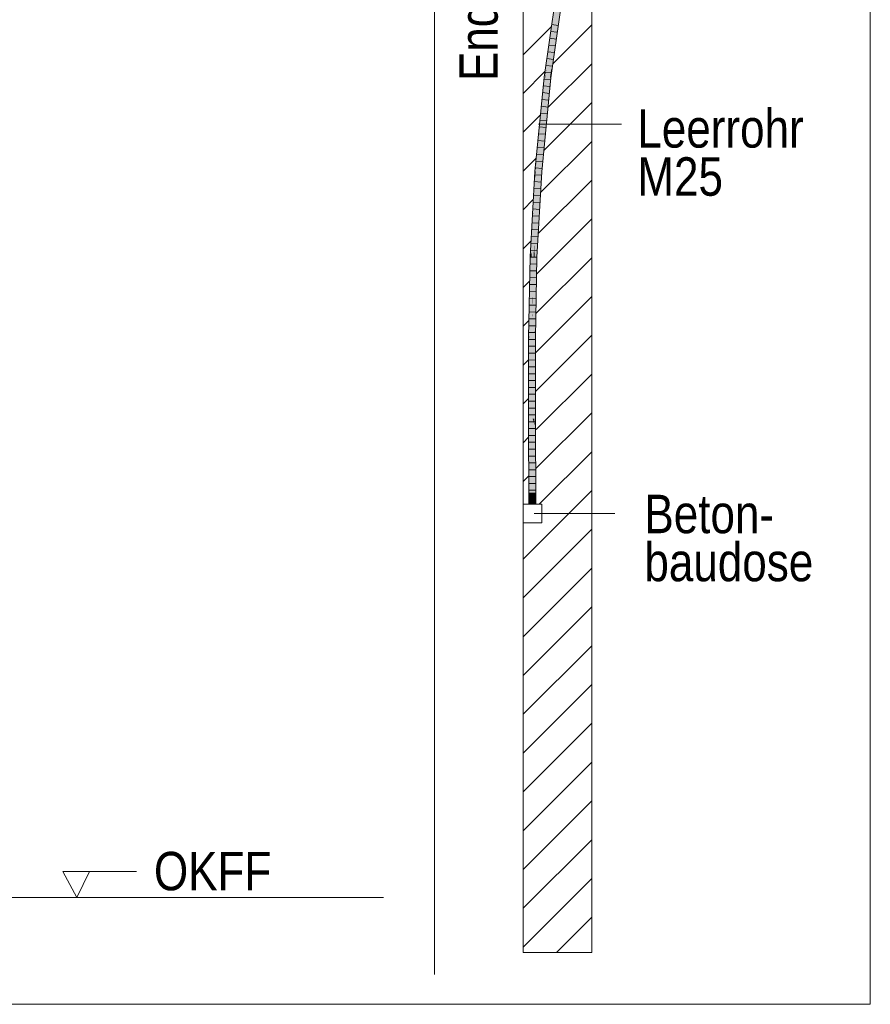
# Model space of a CAD drawing. Extents: x -620 to 300, y 62 to 1162.
# Tile 113 of 256: x 157 to 188, y 722 to 758. Entities that reach past the tile are written whole.
import ezdxf
from ezdxf.lldxf.tags import DXFTag

# ---------------------------------------------------------------- set-up
doc = ezdxf.new("R2010")
doc.units = 0
doc.layers.get('0').update_dxf_attribs({"lineweight": 13})
for name, color, linetype, lineweight, true_color in [('E_Betonbaudose', 1, 'Continuous', 13, 0xff0000), ('E_Detail_Beschriftung', 7, 'Continuous', 13, 0x009900), ('E_Detail_Wandschraffur', 7, 'Continuous', 5, 0xc0c0c0), ('E_Leerrohr 25-A06G955E8I', 7, 'Continuous', 9, 0xff8000), ('E_Leerrohr 25-Shading', 7, 'Continuous', 9, 0xff8000)]:
    doc.layers.add(name, color=color, linetype=linetype, lineweight=lineweight, true_color=true_color)
doc.layers.add('E_Detail_Linie_Text_Bem', color=7, linetype='Continuous', lineweight=13)
doc.styles.get("Standard").update_dxf_attribs({"font": 'ARIALN.TTF'})
tags = doc.linetypes.add('fein_strichliert', pattern=[4, 1, -2, 1]).pattern_tags.tags
tags[8:9] = [DXFTag(74, 4), DXFTag(75, 0), DXFTag(340, '0'), DXFTag(46, 0.0), DXFTag(50, 0.0), DXFTag(44, 0.0), DXFTag(45, 0.0)]
tags[6:7] = [DXFTag(74, 4), DXFTag(75, 0), DXFTag(340, '0'), DXFTag(46, 0.0), DXFTag(50, 0.0), DXFTag(44, 0.0), DXFTag(45, 0.0)]
tags[4:5] = [DXFTag(74, 4), DXFTag(75, 0), DXFTag(340, '0'), DXFTag(46, 0.0), DXFTag(50, 0.0), DXFTag(44, 0.0), DXFTag(45, 0.0)]
tags = doc.linetypes.add('fein_strichliert-A06G955H8I', pattern=[4, 1, -2, 1]).pattern_tags.tags
tags[8:9] = [DXFTag(74, 4), DXFTag(75, 0), DXFTag(340, '0'), DXFTag(46, 0.0), DXFTag(50, 0.0), DXFTag(44, 0.0), DXFTag(45, 0.0)]
tags[6:7] = [DXFTag(74, 4), DXFTag(75, 0), DXFTag(340, '0'), DXFTag(46, 0.0), DXFTag(50, 0.0), DXFTag(44, 0.0), DXFTag(45, 0.0)]
tags[4:5] = [DXFTag(74, 4), DXFTag(75, 0), DXFTag(340, '0'), DXFTag(46, 0.0), DXFTag(50, 0.0), DXFTag(44, 0.0), DXFTag(45, 0.0)]
tags = doc.linetypes.add('STRICHPUNKT2-A06G955F8I', pattern=[12.7, 6.35, -3.175, 0, -3.175]).pattern_tags.tags
tags[10:11] = [DXFTag(74, 4), DXFTag(75, 0), DXFTag(340, '0'), DXFTag(46, 0.0), DXFTag(50, 0.0), DXFTag(44, 0.0), DXFTag(45, 0.0)]
tags[8:9] = [DXFTag(74, 4), DXFTag(75, 0), DXFTag(340, '0'), DXFTag(46, 0.0), DXFTag(50, 0.0), DXFTag(44, 0.0), DXFTag(45, 0.0)]
tags[6:7] = [DXFTag(74, 4), DXFTag(75, 0), DXFTag(340, '0'), DXFTag(46, 0.0), DXFTag(50, 0.0), DXFTag(44, 0.0), DXFTag(45, 0.0)]
tags[4:5] = [DXFTag(74, 4), DXFTag(75, 0), DXFTag(340, '0'), DXFTag(46, 0.0), DXFTag(50, 0.0), DXFTag(44, 0.0), DXFTag(45, 0.0)]

# ---------------------------------------------------------------- blocks, each defined once
blk = doc.blocks.new('Shading-A06G94UZ8I', base_point=(176.137, 828.711))
at = {"layer": 'E_Leerrohr 25-Shading', "color": 31, "true_color": 0xfabd7f}
for points in [[(177.143, 759.692), (176.804, 757.307), (177.231, 759.679), (176.789, 756.573)], [(177.297, 759.669), (177.231, 759.679), (176.805, 756.052), (176.789, 756.573)], [(177.297, 759.669), (176.805, 756.052), (177.302, 759.551)], [(176.789, 756.573), (176.804, 757.307), (176.599, 755.763), (176.632, 756.091)], [(176.789, 756.573), (176.599, 755.763), (176.673, 755.754)], [(176.789, 756.573), (176.673, 755.754), (176.805, 756.052), (176.761, 755.743)], [(176.632, 756.091), (176.585, 755.765), (176.599, 755.763)], [(176.585, 755.765), (176.328, 753.159), (176.334, 752.32), (176.279, 752.324)], [(176.599, 755.763), (176.585, 755.765), (176.334, 752.32)], [(176.673, 755.754), (176.599, 755.763), (176.334, 752.32)], [(176.334, 752.32), (176.423, 752.313), (176.673, 755.754), (176.761, 755.743)], [(176.328, 753.159), (176.246, 752.327), (176.279, 752.324)], [(176.187, 749.647), (176.334, 752.32), (176.193, 750.012), (176.279, 752.324)], [(176.334, 752.32), (176.187, 749.647), (176.251, 749.209), (176.204, 749.211)], [(176.279, 752.324), (176.246, 752.327), (176.193, 750.012), (176.205, 750.8)], [(176.205, 750.8), (176.246, 752.327), (176.223, 751.909)], [(176.334, 752.32), (176.251, 749.209), (176.423, 752.313)], [(176.223, 751.909), (176.188, 750.864), (176.163, 749.212), (176.162, 749.212)], [(176.223, 751.909), (176.163, 749.212), (176.205, 750.8)], [(176.188, 750.864), (176.223, 751.909), (176.198, 751.453)], [(176.198, 751.453), (176.134, 749.213), (176.188, 750.864)], [(176.134, 749.213), (176.198, 751.453), (176.136, 749.384), (176.187, 751.248)], [(176.187, 751.248), (176.166, 750.868), (176.136, 749.384), (176.151, 750.307)], [(176.188, 750.864), (176.134, 749.213), (176.162, 749.212)], [(176.166, 750.868), (176.158, 750.734), (176.151, 750.307)], [(176.151, 750.307), (176.158, 750.734), (176.093, 749.215), (176.085, 749.41)], [(176.193, 750.012), (176.205, 750.8), (176.163, 749.212)], [(176.151, 750.307), (176.093, 749.215), (176.123, 749.214)], [(176.123, 749.214), (176.132, 749.213), (176.151, 750.307), (176.136, 749.383)], [(176.187, 749.647), (176.193, 750.012), (176.163, 749.212)], [(176.085, 749.41), (176.074, 749.215), (176.093, 749.215)], [(176.132, 749.213), (176.134, 749.213), (176.136, 749.383)], [(176.187, 749.647), (176.163, 749.212), (176.204, 749.211)], [(176.023, 746.268), (176.074, 749.215), (176.02, 746.45)], [(176.023, 746.268), (176.106, 746.99), (176.074, 749.215), (176.111, 747.597)], [(176.093, 749.215), (176.074, 749.215), (176.112, 747.79), (176.111, 747.597)], [(176.123, 749.214), (176.093, 749.215), (176.112, 747.79)], [(176.132, 749.213), (176.123, 749.214), (176.116, 747.513), (176.112, 747.79)], [(176.122, 747.123), (176.134, 749.213), (176.116, 747.513), (176.132, 749.213)], [(176.122, 747.123), (176.163, 749.212), (176.134, 749.213)], [(176.193, 746.266), (176.163, 749.212), (176.133, 746.267), (176.122, 747.123)], [(176.223, 747.797), (176.204, 749.211), (176.169, 748.642), (176.163, 749.212)], [(176.251, 749.209), (176.204, 749.211), (176.223, 747.797)], [(176.169, 748.642), (176.193, 746.266), (176.198, 746.512)], [(176.223, 747.797), (176.169, 748.642), (176.198, 746.512)], [(176.111, 747.597), (176.106, 746.99), (176.115, 747.405), (176.112, 747.039)], [(176.112, 747.79), (176.111, 747.597), (176.116, 747.513), (176.115, 747.405)], [(176.112, 747.039), (176.122, 747.123), (176.115, 747.405)], [(176.115, 747.405), (176.122, 747.123), (176.116, 747.513)], [(176.106, 746.99), (176.023, 746.268), (176.101, 746.267)], [(176.101, 746.267), (176.105, 746.267), (176.106, 746.99), (176.112, 747.039)], [(176.122, 747.123), (176.105, 746.267), (176.117, 746.267)], [(176.105, 746.267), (176.122, 747.123), (176.112, 747.039)], [(176.122, 747.123), (176.117, 746.267), (176.133, 746.267)], [(176.02, 746.45), (176.016, 746.268), (176.023, 746.268)], [(176.016, 746.268), (176.02, 743.53), (176.023, 746.268)], [(176.023, 746.268), (176.02, 743.53), (176.101, 746.267), (176.101, 746.142)], [(176.101, 746.142), (176.02, 743.53), (176.109, 743.32), (176.02, 743.32)], [(176.105, 746.267), (176.101, 746.142), (176.109, 743.32)], [(176.101, 746.142), (176.105, 746.267), (176.101, 746.267)], [(176.105, 746.267), (176.109, 743.32), (176.117, 746.267), (176.118, 743.32)], [(176.117, 746.267), (176.118, 743.32), (176.133, 746.267), (176.131, 743.32)], [(176.131, 743.32), (176.197, 743.32), (176.133, 746.267), (176.193, 746.266)], [(176.033, 740.207), (176.122, 740.207), (176.02, 743.32), (176.109, 743.32)], [(176.109, 743.32), (176.122, 740.207), (176.118, 743.32)], [(176.118, 743.32), (176.122, 740.207), (176.131, 743.32)], [(176.131, 743.32), (176.122, 740.207), (176.198, 743.085), (176.19, 740.207)], [(176.131, 743.32), (176.198, 743.085), (176.197, 743.32)], [(176.19, 740.207), (176.21, 740.207), (176.198, 743.085)]]:
    blk.add_solid(points, dxfattribs=at)
at = {"layer": 'E_Leerrohr 25-Shading', "color": 43, "true_color": 0xd7ab7f}
for points in [[(177.107, 759.697), (176.841, 757.824), (177.143, 759.692), (176.804, 757.307)], [(177.302, 759.551), (176.805, 756.052), (177.338, 759.549), (176.841, 756.05)], [(176.841, 757.824), (176.708, 756.87), (176.727, 756.829), (176.669, 756.47)], [(176.708, 756.87), (176.841, 757.824), (176.715, 756.939)], [(176.841, 757.824), (176.727, 756.829), (176.823, 757.572)], [(176.632, 756.091), (176.804, 757.307), (176.727, 756.829)], [(176.727, 756.829), (176.804, 757.307), (176.823, 757.572)], [(176.6, 756.129), (176.555, 755.768), (176.715, 756.939), (176.708, 756.87)], [(176.708, 756.87), (176.555, 755.768), (176.669, 756.47)], [(176.631, 756.09), (176.632, 756.091), (176.669, 756.47), (176.727, 756.829)], [(176.555, 755.768), (176.585, 755.765), (176.669, 756.47), (176.631, 756.09)], [(176.6, 756.129), (176.549, 755.769), (176.555, 755.768)], [(176.791, 755.74), (176.841, 756.05), (176.761, 755.743), (176.807, 756.052)], [(176.807, 756.052), (176.805, 756.052), (176.761, 755.743)], [(176.841, 756.05), (176.841, 756.05), (176.797, 755.739), (176.791, 755.74)], [(176.328, 753.159), (176.555, 755.768), (176.347, 753.467), (176.549, 755.769)], [(176.585, 755.765), (176.555, 755.768), (176.328, 753.159)], [(176.347, 753.467), (176.549, 755.769), (176.383, 754.088)], [(176.648, 754.411), (176.761, 755.743), (176.423, 752.313)], [(176.797, 755.739), (176.791, 755.74), (176.542, 753.147), (176.648, 754.411)], [(176.791, 755.74), (176.761, 755.743), (176.648, 754.411)], [(176.542, 753.147), (176.648, 754.411), (176.445, 752.311), (176.423, 752.313)], [(176.24, 752.327), (176.246, 752.327), (176.383, 754.088), (176.347, 753.467)], [(176.24, 752.327), (176.383, 754.088), (176.312, 753.362)], [(176.232, 752.328), (176.312, 753.362), (176.286, 753.107)], [(176.232, 752.328), (176.234, 752.328), (176.312, 753.362), (176.27, 752.757)], [(176.328, 753.159), (176.347, 753.467), (176.246, 752.327)], [(176.286, 753.107), (176.247, 752.703), (176.232, 752.328), (176.221, 752.329)], [(176.445, 752.311), (176.459, 752.31), (176.542, 753.147)], [(176.247, 752.703), (176.21, 752.329), (176.221, 752.329)], [(176.234, 752.328), (176.24, 752.327), (176.27, 752.757)], [(176.193, 751.933), (176.17, 751.029), (176.216, 752.329), (176.205, 751.937)], [(176.225, 752.134), (176.232, 752.328), (176.191, 751.417), (176.192, 751.447)], [(176.192, 751.447), (176.232, 752.328), (176.205, 751.937), (176.221, 752.329)], [(176.193, 751.933), (176.216, 752.329), (176.21, 752.329)], [(176.193, 751.933), (176.21, 752.329), (176.197, 752.1)], [(176.225, 752.134), (176.198, 751.453), (176.24, 752.327), (176.223, 751.909)], [(176.205, 751.937), (176.221, 752.329), (176.216, 752.329)], [(176.223, 751.909), (176.246, 752.327), (176.24, 752.327)], [(176.232, 752.328), (176.225, 752.134), (176.234, 752.328)], [(176.225, 752.134), (176.24, 752.327), (176.234, 752.328)], [(176.377, 751.226), (176.423, 752.313), (176.251, 749.209)], [(176.459, 752.31), (176.445, 752.311), (176.312, 749.644), (176.377, 751.226)], [(176.445, 752.311), (176.423, 752.313), (176.377, 751.226)], [(176.085, 749.41), (176.193, 751.933), (176.038, 749.217), (176.197, 752.1)], [(176.158, 750.734), (176.17, 751.029), (176.085, 749.41), (176.193, 751.933)], [(176.17, 751.029), (176.166, 750.868), (176.205, 751.937), (176.192, 751.447)], [(176.206, 751.668), (176.225, 752.134), (176.187, 751.248), (176.191, 751.417)], [(176.187, 751.248), (176.198, 751.453), (176.206, 751.668)], [(176.192, 751.447), (176.166, 750.868), (176.191, 751.417)], [(176.191, 751.417), (176.166, 750.868), (176.187, 751.248)], [(176.312, 749.644), (176.377, 751.226), (176.27, 749.208), (176.251, 749.209)], [(176.166, 750.868), (176.17, 751.029), (176.158, 750.734)], [(176.085, 749.41), (176.038, 749.217), (176.067, 749.216)], [(176.067, 749.216), (176.074, 749.215), (176.085, 749.41)], [(176.27, 749.208), (176.287, 749.207), (176.312, 749.644)], [(176.074, 749.215), (175.997, 747.124), (176.014, 746.268), (175.98, 746.268)], [(176.038, 749.217), (175.997, 747.124), (176.067, 749.216)], [(175.997, 747.124), (176.074, 749.215), (176.067, 749.216)], [(176.074, 749.215), (176.014, 746.268), (176.02, 746.45)], [(176.25, 748.586), (176.251, 749.209), (176.223, 747.797)], [(176.247, 747.123), (176.286, 749.153), (176.248, 748.019)], [(176.248, 748.019), (176.286, 749.153), (176.249, 748.487), (176.253, 748.641)], [(176.27, 749.208), (176.251, 749.209), (176.25, 748.586)], [(176.253, 748.641), (176.286, 749.153), (176.27, 749.208), (176.287, 749.207)], [(176.253, 748.641), (176.27, 749.208), (176.258, 748.835)], [(176.25, 748.586), (176.253, 748.641), (176.258, 748.835)], [(176.198, 746.512), (176.209, 746.842), (176.25, 748.586), (176.249, 748.487)], [(176.198, 746.512), (176.25, 748.586), (176.223, 747.797)], [(176.209, 746.842), (176.248, 748.019), (176.249, 748.487)], [(176.253, 748.641), (176.25, 748.586), (176.249, 748.487)], [(176.196, 746.312), (176.247, 747.123), (176.209, 746.842), (176.248, 748.019)], [(176.218, 746.266), (176.247, 747.123), (176.195, 746.266), (176.196, 746.312)], [(176.218, 746.266), (176.23, 746.266), (176.247, 747.123)], [(176.209, 746.842), (176.202, 746.624), (176.196, 746.312), (176.193, 746.266)], [(176.202, 746.624), (176.198, 746.512), (176.193, 746.266)], [(175.98, 746.268), (175.984, 743.319), (176.02, 743.53), (176.02, 743.32)], [(175.98, 746.268), (176.02, 743.53), (176.014, 746.268)], [(176.014, 746.268), (176.016, 746.268), (176.02, 746.45)], [(176.02, 743.53), (176.016, 746.268), (176.014, 746.268)], [(176.196, 746.312), (176.193, 746.266), (176.195, 746.266)], [(176.195, 746.266), (176.193, 746.266), (176.197, 743.32)], [(176.218, 746.266), (176.195, 746.266), (176.225, 743.32), (176.197, 743.32)], [(176.225, 743.32), (176.234, 743.32), (176.218, 746.266), (176.23, 746.266)], [(175.997, 740.207), (176.033, 740.207), (175.984, 743.319), (176.02, 743.32)], [(176.225, 743.32), (176.197, 743.32), (176.218, 740.207), (176.198, 743.085)], [(176.225, 743.32), (176.218, 740.207), (176.247, 740.207)], [(176.247, 740.207), (176.234, 743.32), (176.225, 743.32)], [(176.198, 743.085), (176.21, 740.207), (176.218, 740.207)]]:
    blk.add_solid(points, dxfattribs=at)
at = {"layer": 'E_Leerrohr 25-Shading', "color": 31, "true_color": 0xecb67f}
for points in [[(176.122, 740.601), (175.997, 740.601), (176.122, 740.207), (175.997, 740.207)], [(176.247, 740.601), (176.122, 740.601), (176.247, 740.207), (176.122, 740.207)], [(176.122, 740.207), (175.932, 740.207), (176.122, 740.201), (175.932, 740.201)], [(176.154, 740.207), (176.122, 740.207), (176.154, 740.201), (176.122, 740.201)], [(176.312, 740.201), (176.312, 740.207), (176.154, 740.201), (176.154, 740.207)]]:
    blk.add_solid(points, dxfattribs=at)
blk = doc.blocks.new('Referenz-A06G955K8I')
at = {"layer": 'E_Betonbaudose', "linetype": 'Continuous', "ltscale": 0.13}
for p, q in [((175.782, 739.521), (175.782, 740.201)), ((175.782, 740.201), (176.462, 740.201)), ((176.462, 740.201), (176.462, 739.521)), ((176.462, 739.521), (175.782, 739.521))]:
    blk.add_line(p, q, dxfattribs=at)
at = {"layer": 'E_Detail_Linie_Text_Bem', "linetype": 'fein_strichliert-A06G955H8I', "ltscale": 0.65}
for p, q in [((188.434, 721.971), (188.434, 783.288)), ((172.553, 723.053), (172.553, 775.932)), ((125.665, 721.971), (185.408, 721.971)), ((185.408, 721.971), (188.434, 721.971))]:
    blk.add_line(p, q, dxfattribs=at)
at = {"layer": 'E_Detail_Linie_Text_Bem', "linetype": 'Continuous', "ltscale": 0.13}
for p, q in [((175.782, 752.061), (175.782, 763.861)), ((178.282, 763.861), (178.282, 723.861)), ((175.782, 751.861), (175.782, 752.061)), ((175.782, 723.861), (175.782, 751.861)), ((133.681, 725.861), (170.694, 725.861)), ((178.282, 723.861), (175.782, 723.861))]:
    blk.add_line(p, q, dxfattribs=at)
at = {"layer": 'E_Detail_Linie_Text_Bem', "color": 0, "linetype": 'Continuous', "ltscale": 0.13}
for p, q in [((176.346, 754.058), (179.367, 754.058)), ((176.188, 739.861), (179.125, 739.861)), ((159.522, 725.861), (159.012, 726.811)), ((159.012, 726.811), (161.697, 726.811)), ((159.98, 726.814), (159.522, 725.861))]:
    blk.add_line(p, q, dxfattribs=at)
at = {"layer": 'E_Detail_Wandschraffur', "linetype": 'ByBlock', "ltscale": 0.13}
for p, q in [((176.882, 756.27), (178.282, 757.67)), ((175.782, 755.17), (176.578, 755.967)), ((176.544, 753.103), (178.282, 754.841)), ((175.782, 752.341), (176.254, 752.814)), ((176.344, 750.075), (178.282, 752.013)), ((175.782, 749.513), (176.059, 749.791)), ((176.26, 747.163), (178.282, 749.185)), ((175.782, 746.685), (175.979, 746.882)), ((176.247, 744.322), (178.282, 746.356)), ((175.782, 743.856), (175.97, 744.045)), ((176.263, 741.509), (178.282, 743.528)), ((175.782, 741.028), (175.99, 741.236)), ((175.782, 738.199), (178.282, 740.699)), ((175.782, 735.371), (178.282, 737.871)), ((175.782, 732.542), (178.282, 735.042)), ((175.782, 729.714), (178.282, 732.214)), ((175.782, 726.886), (178.282, 729.386)), ((175.782, 724.057), (178.282, 726.557))]:
    blk.add_line(p, q, dxfattribs=at)
at = {"layer": 'E_Detail_Wandschraffur', "linetype": 'fein_strichliert', "ltscale": 0.13}
for p, q in [((175.782, 756.584), (176.801, 757.603)), ((176.696, 754.67), (178.282, 756.256)), ((175.782, 753.756), (176.407, 754.381)), ((176.423, 751.569), (178.282, 753.427)), ((175.782, 750.927), (176.143, 751.289)), ((176.285, 748.603), (178.282, 750.599)), ((175.782, 748.099), (176.011, 748.328)), ((176.241, 745.729), (178.282, 747.77)), ((175.782, 745.27), (175.961, 745.449)), ((176.262, 742.922), (178.282, 744.942)), ((175.782, 742.442), (175.98, 742.64)), ((176.369, 740.201), (178.282, 742.114)), ((175.782, 736.785), (178.282, 739.285)), ((175.782, 733.957), (178.282, 736.457)), ((175.782, 731.128), (178.282, 733.628)), ((175.782, 728.3), (178.282, 730.8)), ((175.782, 725.471), (178.282, 727.971)), ((177, 723.861), (178.282, 725.143))]:
    blk.add_line(p, q, dxfattribs=at)
at = {"layer": 'E_Leerrohr 25-A06G955E8I', "linetype": 'Continuous', "ltscale": 0.13}
for p, q in [((176.549, 755.769), (177.107, 759.697)), ((176.797, 755.739), (177.354, 759.661)), ((177.061, 757.65), (176.828, 757.681)), ((177.026, 757.403), (176.793, 757.434)), ((176.956, 756.908), (176.722, 756.938)), ((176.991, 757.156), (176.758, 757.186)), ((176.92, 756.661), (176.687, 756.69)), ((176.85, 756.166), (176.617, 756.195)), ((176.885, 756.414), (176.652, 756.443)), ((176.815, 755.919), (176.582, 755.947)), ((176.21, 752.329), (176.549, 755.769)), ((176.459, 752.31), (176.797, 755.739)), ((176.783, 755.671), (176.55, 755.699)), ((176.734, 755.174), (176.5, 755.201)), ((176.758, 755.423), (176.525, 755.45)), ((176.709, 754.926), (176.476, 754.952)), ((176.66, 754.429), (176.427, 754.454)), ((176.685, 754.677), (176.451, 754.703)), ((176.636, 754.181), (176.402, 754.204)), ((176.587, 753.684), (176.353, 753.706)), ((176.611, 753.932), (176.378, 753.955)), ((176.562, 753.435), (176.328, 753.457)), ((176.538, 753.187), (176.304, 753.208)), ((176.489, 752.69), (176.255, 752.709)), ((176.513, 752.938), (176.279, 752.959)), ((176.038, 749.217), (176.21, 752.329)), ((176.465, 752.442), (176.23, 752.46)), ((176.287, 749.207), (176.459, 752.31)), ((176.431, 751.944), (176.197, 751.961)), ((176.445, 752.193), (176.211, 752.211)), ((176.418, 751.694), (176.183, 751.711)), ((176.39, 751.196), (176.155, 751.211)), ((176.404, 751.445), (176.169, 751.461)), ((176.376, 750.947), (176.142, 750.961)), ((176.349, 750.448), (176.114, 750.461)), ((176.362, 750.697), (176.128, 750.711)), ((176.335, 750.199), (176.1, 750.211)), ((176.321, 749.95), (176.086, 749.961)), ((176.293, 749.451), (176.059, 749.461)), ((176.307, 749.7), (176.072, 749.711)), ((175.98, 746.268), (176.038, 749.217)), ((176.28, 749.202), (176.045, 749.211)), ((176.23, 746.266), (176.287, 749.207)), ((176.27, 748.703), (176.035, 748.71)), ((176.275, 748.952), (176.04, 748.961)), ((176.265, 748.453), (176.03, 748.46)), ((176.255, 747.954), (176.02, 747.96)), ((176.26, 748.203), (176.025, 748.21)), ((176.251, 747.704), (176.016, 747.709)), ((176.246, 747.454), (176.011, 747.459)), ((176.236, 746.955), (176.001, 746.959)), ((176.241, 747.205), (176.006, 747.209)), ((176.231, 746.705), (175.996, 746.708)), ((175.984, 743.319), (175.98, 746.268)), ((176.222, 746.206), (175.987, 746.208)), ((176.226, 746.456), (175.991, 746.458)), ((176.234, 743.32), (176.23, 746.266)), ((176.223, 745.956), (175.988, 745.958)), ((176.223, 745.706), (175.988, 745.708)), ((176.223, 745.456), (175.988, 745.458)), ((176.224, 745.206), (175.989, 745.207)), ((176.224, 744.956), (175.989, 744.957)), ((176.224, 744.707), (175.989, 744.707)), ((176.225, 744.457), (175.99, 744.457)), ((176.225, 744.207), (175.99, 744.207)), ((176.225, 743.957), (175.99, 743.957)), ((176.226, 743.707), (175.991, 743.707)), ((175.997, 740.207), (175.984, 743.319)), ((176.226, 743.457), (175.991, 743.457)), ((176.247, 740.207), (176.234, 743.32)), ((176.227, 743.207), (175.992, 743.207)), ((176.228, 742.957), (175.993, 742.957)), ((176.229, 742.707), (175.994, 742.707)), ((176.23, 742.457), (175.995, 742.457)), ((176.231, 742.207), (175.996, 742.207)), ((176.232, 741.957), (175.997, 741.957)), ((176.233, 741.707), (175.998, 741.707)), ((176.234, 741.457), (175.999, 741.457)), ((176.235, 741.207), (176, 741.207)), ((176.236, 740.957), (176.001, 740.957)), ((175.997, 740.601), (175.997, 740.207)), ((176.07, 740.601), (175.997, 740.601)), ((176.237, 740.707), (176.002, 740.707)), ((176.238, 740.457), (176.003, 740.457)), ((176.173, 740.601), (176.07, 740.601)), ((176.247, 740.601), (176.173, 740.601)), ((176.247, 740.207), (176.247, 740.601)), ((175.932, 740.207), (175.932, 740.201)), ((176.043, 740.207), (175.932, 740.207)), ((176.043, 740.201), (175.932, 740.201)), ((176.07, 740.207), (175.997, 740.207)), ((176.247, 740.207), (175.997, 740.207)), ((176.2, 740.207), (176.043, 740.207)), ((176.2, 740.201), (176.043, 740.201)), ((176.173, 740.207), (176.07, 740.207)), ((176.247, 740.207), (176.173, 740.207)), ((176.312, 740.207), (176.2, 740.207)), ((176.312, 740.201), (176.2, 740.201)), ((176.312, 740.201), (176.312, 740.207))]:
    blk.add_line(p, q, dxfattribs=at)
at = {"layer": 'E_Leerrohr 25-A06G955E8I', "linetype": 'STRICHPUNKT2-A06G955F8I', "lineweight": 5, "ltscale": 0.13}
blk.add_line((176.122, 740.207), (176.122, 740.601), dxfattribs=at)
at = {"layer": 'E_Detail_Beschriftung', "linetype": 'Continuous', "ltscale": 0.13, "insert": (173.457, 755.624), "char_height": 1.4, "attachment_point": 1, "rotation": 90}
blk.add_mtext('{\\fArial Narrow;Endtüllen}', dxfattribs=at)
at = {"layer": 'E_Detail_Beschriftung', "linetype": 'Continuous', "ltscale": 0.13, "char_height": 1.4, "attachment_point": 1}
for s, insert in [('{\\fArial Narrow;Leerrohr}', (179.946, 754.598)), ('{\\fArial Narrow;M25}', (179.946, 752.845)), ('{\\fArial Narrow;Beton-}', (180.203, 740.544)), ('{\\fArial Narrow;baudose}', (180.203, 738.794)), ('{\\fArial Narrow;OKFF}', (162.33, 727.528))]:
    blk.add_mtext(s, dxfattribs=dict(at, insert=insert))

msp = doc.modelspace()

# ---------------------------------------------------------------- block references
at = {"color": 8, "lineweight": 25, "ltscale": 0.25, "true_color": 0x808080}
msp.add_blockref('Referenz-A06G955K8I', (0, 0), dxfattribs=at)
msp.add_blockref('Shading-A06G94UZ8I', (176.137, 828.711))

doc.saveas('drawing.dxf')
